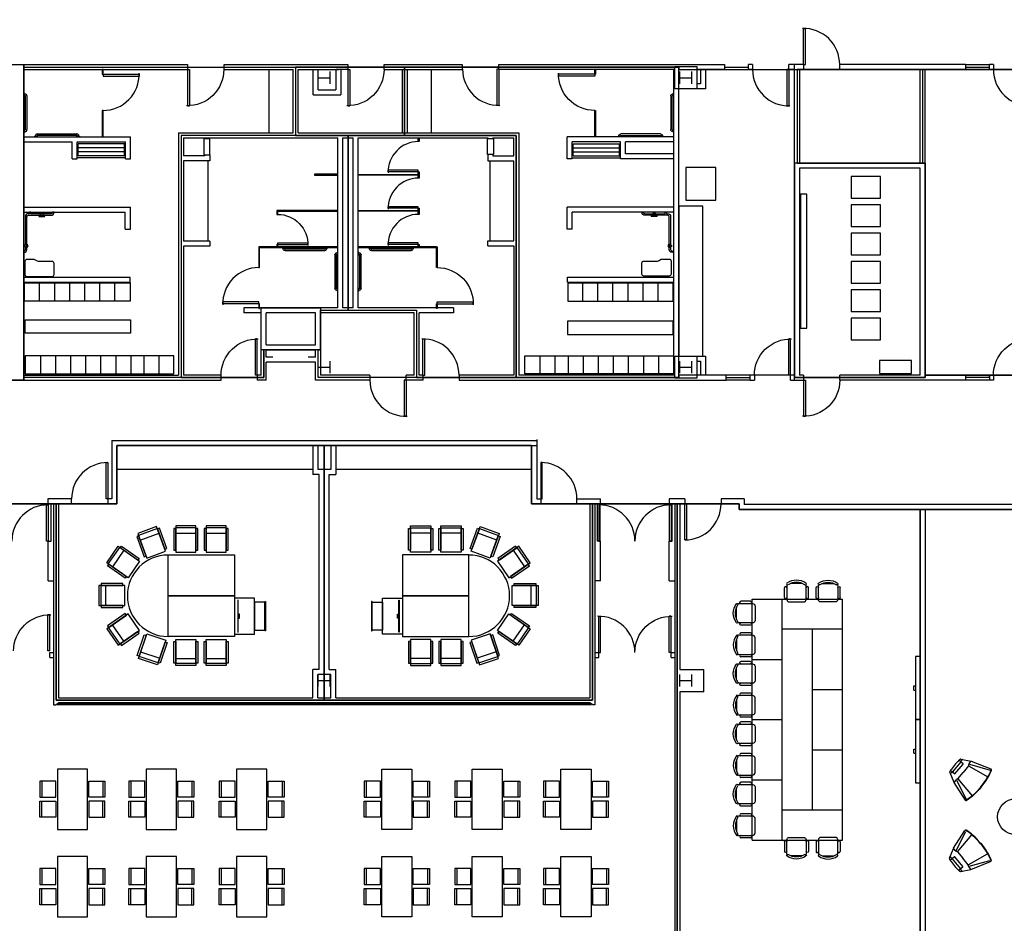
# Model space of a CAD drawing. Header units: inches. Extents: x -79 to 3853, y -268 to 2165.
# Tile 3 of 14: x 427 to 1408, y 345 to 1244. Entities that reach past the tile are written whole.
import ezdxf

# ---------------------------------------------------------------- set-up
doc = ezdxf.new("R2010")
doc.units = ezdxf.units.IN
doc.header["$MEASUREMENT"] = 0
doc.layers.get('0').update_dxf_attribs({"linetype": 'CONTINUOUS'})
for name, color, linetype in [('I-DOOR', 9, 'CONTINUOUS'), ('I-EQPM', 8, 'CONTINUOUS'), ('I-FLOR-CASE', 8, 'CONTINUOUS'), ('I-FLOR-TPTN', 8, 'CONTINUOUS'), ('I-FURN', 8, 'CONTINUOUS'), ('I-FURN-CHAR', 9, 'CONTINUOUS'), ('I-FURN-CONF', 9, 'CONTINUOUS'), ('I-GLAZ', 8, 'CONTINUOUS'), ('I-WALL', 8, 'CONTINUOUS'), ('S-COLS', 7, 'CONTINUOUS'), ('triLabelLayer', 7, 'CONTINUOUS'), ('triSpaceLayer', 7, 'CONTINUOUS')]:
    doc.layers.add(name, color=color, linetype=linetype)
doc.styles.add('FDC_SPC', font='ROMANS.SHX', dxfattribs={"height": 12})

# ---------------------------------------------------------------- blocks, each defined once
blk = doc.blocks.new('DR1H90')
for p, q in [((-0.5, 0), (-0.5, 1)), ((-0.5, 1), (-0.45, 1)), ((-0.45, 0), (-0.45, 1)), ((-0.5, 0), (-0.45, 0))]:
    blk.add_line(p, q)
blk.add_arc((-0.5, 0), 1, 0, 91.707)
blk = doc.blocks.new('TOILPANL')
blk.add_lwpolyline([(0, -0.5), (0, 0.5), (1, 0.5), (1, -0.5)], close=True)
blk = doc.blocks.new('DR1H902')
for p, q in [((-0.5, 0), (-0.5, 1)), ((-0.5, 1), (-0.45, 1)), ((-0.45, 0), (-0.45, 1)), ((-0.5, 0), (-0.45, 0))]:
    blk.add_line(p, q)
blk.add_arc((-0.5, 0), 1, 0, 91.707)
blk = doc.blocks.new('GRAB42')
for p, q in [((0, 22.5), (0.5, 22.5)), ((0.75, 22.25), (0.5, 22.5)), ((0.75, 19.75), (0.5, 19.5)), ((0.75, 22.25), (0.75, 19.75)), ((0.75, 21.75), (1, 21.75)), ((1, 20.25), (0.75, 20.25)), ((1.5, -19.75), (1.5, 19.75)), ((3, 19.75), (3, -19.75)), ((0.5, 19.5), (0, 19.5)), ((0, -19.5), (0.5, -19.5)), ((0.75, -19.75), (0.5, -19.5)), ((0.5, -22.5), (0, -22.5)), ((0.75, -22.25), (0.5, -22.5)), ((0.75, -19.75), (0.75, -22.25)), ((0.75, -20.25), (1, -20.25)), ((1, -21.75), (0.75, -21.75))]:
    blk.add_line(p, q)
for centre, radius, start, end in [((1, 19.75), 2, 0, 90), ((1, 19.75), 0.5, 0, 90), ((1, -19.75), 2, 270, 0), ((1, -19.75), 0.5, 270, 0)]:
    blk.add_arc(centre, radius, start, end)
blk = doc.blocks.new('GRAB36')
for p, q in [((0, 19.5), (0.5, 19.5)), ((0.5, 16.5), (0, 16.5)), ((0.75, 19.25), (0.5, 19.5)), ((0.75, 16.75), (0.5, 16.5)), ((0.75, 19.25), (0.75, 16.75)), ((0.75, 18.75), (1, 18.75)), ((1, 17.25), (0.75, 17.25)), ((1.5, -16.75), (1.5, 16.75)), ((3, 16.75), (3, -16.75)), ((0, -16.5), (0.5, -16.5)), ((0.5, -19.5), (0, -19.5)), ((0.75, -16.75), (0.5, -16.5)), ((0.75, -19.25), (0.5, -19.5)), ((0.75, -16.75), (0.75, -19.25)), ((0.75, -17.25), (1, -17.25)), ((1, -18.75), (0.75, -18.75))]:
    blk.add_line(p, q)
for centre, radius, start, end in [((1, 16.75), 2, 0, 90), ((1, 16.75), 0.5, 0, 90), ((1, -16.75), 2, 270, 0), ((1, -16.75), 0.5, 270, 0)]:
    blk.add_arc(centre, radius, start, end)
blk = doc.blocks.new('12PSTG05')
for p, q in [((-26, -10), (-26, 10)), ((-24, -10), (-24, 10)), ((-19, 10), (-19, -10))]:
    blk.add_line(p, q)
blk.add_lwpolyline([(-26, 10), (0, 10), (0, -10), (-26, -10)])
for points in [[(-23.5, 10), (-23.5, 12), (-2, 12), (-2, 10)], [(-23.5, -12), (-23.5, -10), (-2, -10), (-2, -12)]]:
    blk.add_lwpolyline(points, close=True)
blk = doc.blocks.new('PODIUM')
for points in [[(-3, -20), (17, -20), (17, 16), (-3, 16)], [(0.375, 14), (0.375, -18), (0.625, -18), (0.625, 14)], [(17, -16), (27.25, -16), (27.25, 12), (17, 12)], [(27.25, 12.625), (28, 12.625), (28, -16.625), (27.25, -16.625)], [(0.625, 0), (0.625, -4), (2.125, -4), (2.125, 0)]]:
    blk.add_lwpolyline(points, close=True)
blk = doc.blocks.new('ch01')
blk.add_line((-14, -8), (-14, 8))
blk.add_lwpolyline([(-16, -8), (-16, 8), (0, 8), (0, -8), (-16, -8)])
blk = doc.blocks.new('CHAIR7U')
for p, q in [((5.5, 15), (17.5, 15)), ((0, 9), (0, -9)), ((20, 12), (3, 12)), ((23, -7.4), (23, 7.4)), ((3, -12), (20, -12)), ((5.5, -15), (17.5, -15))]:
    blk.add_line(p, q)
for centre, radius, start, end in [((5.5, 13.5), 1.5, 90, 270), ((17.5, 13.5), 1.5, 270, 90), ((3, 9), 3, 90, 180), ((20, 9), 3, 63.7164, 90), ((22.3, 11.2), 1.08, 36.1745, 216.1745), ((4.8, 0), 19.6, 327.5758, 32.4242), ((7, 0), 20, 323.8255, 36.1745), ((3, -9), 3, 180, 270), ((5.5, -13.5), 1.5, 90, 270), ((17.5, -13.5), 1.5, 270, 90), ((20, -9), 3, 270, 296.2836), ((22.3, -11.2), 1.08, 143.8255, 323.8255)]:
    blk.add_arc(centre, radius, start, end)
blk = doc.blocks.new('2D_ME100-test')
for points in [[(788.76, 569.21), (788.76, 563.72)], [(801.63, 563.72), (801.63, 569.27)], [(803.87, 568.53), (808.87, 559.29)], [(781.54, 559.03), (775.25, 539.11)], [(784.57, 559.12), (781.57, 559.1)], [(786.51, 568.45), (781.6, 559.16)], [(801.63, 566.68), (788.76, 566.68)], [(788.88, 563.6), (801.51, 563.6)], [(804.28, 558.81), (803.61, 558.17)], [(805.91, 559.22), (808.9, 559.22)], [(808.93, 559.16), (815.43, 539.3)], [(785.02, 558.34), (776.59, 538.97)], [(786.88, 558.09), (783.11, 536.37)], [(786.2, 558.72), (786.88, 558.09)], [(786.88, 558.09), (795.29, 558.17)], [(803.61, 558.17), (795.2, 558.17)], [(803.61, 558.17), (807.59, 536.49)], [(805.46, 558.44), (814.08, 539.14)]]:
    blk.add_lwpolyline(points)
for points in [[(787.34, 569), (786.99, 568.97), (786.67, 568.76), (786.51, 568.45)], [(788.76, 569.1), (788.29, 569.07), (787.81, 569.04), (787.34, 569)], [(795.18, 569.47), (793.03, 569.44), (790.89, 569.36), (788.76, 569.21)], [(801.63, 569.27), (799.49, 569.4), (797.34, 569.47), (795.2, 569.47)], [(803.03, 569.07), (802.57, 569.11), (802.1, 569.14), (801.63, 569.16)], [(803.87, 568.53), (803.71, 568.84), (803.39, 569.05), (803.03, 569.07)], [(781.6, 559.16), (781.58, 559.12), (781.56, 559.07), (781.54, 559.03)], [(786.2, 558.72), (785.7, 558.99), (785.14, 559.13), (784.57, 559.12)], [(786.36, 567.11), (786, 567.09), (785.68, 566.89), (785.51, 566.58)], [(788.76, 567.26), (787.95, 567.22), (787.14, 567.17), (786.34, 567.11)], [(788.76, 563.72), (788.76, 563.66), (788.81, 563.6), (788.88, 563.6)], [(801.51, 563.6), (801.58, 563.6), (801.63, 563.66), (801.63, 563.72)], [(804.04, 567.03), (803.24, 567.1), (802.44, 567.16), (801.63, 567.2)], [(804.86, 566.5), (804.69, 566.81), (804.37, 567.01), (804.01, 567.04)], [(805.91, 559.22), (805.34, 559.22), (804.78, 559.08), (804.28, 558.81)], [(808.93, 559.16), (808.91, 559.2), (808.89, 559.25), (808.87, 559.29)], [(814.85, 538.02), (815.36, 538.22), (815.61, 538.79), (815.43, 539.3)], [(775.25, 539.11), (775.06, 538.59), (775.32, 538.03), (775.84, 537.83)], [(795.51, 535.52), (787.71, 535.43), (780.37, 536.45), (775.83, 538.24)], [(795.52, 535.11), (787.72, 535.03), (780.37, 536.04), (775.84, 537.83)], [(795.2, 535.52), (803, 535.51), (810.33, 536.59), (814.85, 538.42)], [(795.2, 535.11), (803, 535.1), (810.33, 536.18), (814.85, 538.02)]]:
    blk.add_open_spline(points, degree=3)

msp = doc.modelspace()

# ---------------------------------------------------------------- linework, layer by layer
at = {"layer": 'I-DOOR'}
for p, q in [((1368.87, 1199.62), (1392.87, 1199.62)), ((1368.87, 1194.62), (1392.87, 1194.62))]:
    msp.add_line(p, q, dxfattribs=at)
for points in [[(513.63, 767.62), (513.63, 803.62), (515.13, 803.62), (515.13, 767.62)], [(947.63, 767.62), (947.63, 803.62), (946.13, 803.62), (946.13, 767.62)], [(454.17, 725.56), (454.17, 761.56), (455.67, 761.56), (455.67, 725.56)], [(1005.38, 725.56), (1005.38, 761.56), (1003.88, 761.56), (1003.88, 725.56)], [(1074.38, 725.56), (1074.38, 761.56), (1075.88, 761.56), (1075.88, 725.56)], [(1091.13, 762.62), (1091.13, 726.62), (1089.63, 726.62), (1089.63, 762.62)]]:
    msp.add_lwpolyline(points, close=True, dxfattribs=at)
for centre, start, end in [((515.13, 767.62), 90, 180), ((946.13, 767.62), 0, 90), ((455.67, 725.56), 90, 180), ((1003.88, 725.56), 0, 90), ((1075.88, 725.56), 90, 180), ((1089.63, 762.62), 270, 0)]:
    msp.add_arc(centre, 36, start, end, dxfattribs=at)
at = {"layer": 'I-EQPM'}
for p, q in [((485.61, 1108.71), (485.61, 1120.71)), ((531.61, 1120.71), (485.61, 1120.71)), ((531.61, 1108.71), (531.61, 1120.71)), ((978.35, 1108.71), (978.35, 1120.71)), ((978.35, 1120.71), (1024.66, 1120.71)), ((1024.66, 1108.71), (1024.66, 1120.71)), ((531.61, 1116.71), (485.61, 1116.71)), ((531.61, 1112.71), (485.61, 1112.71)), ((531.61, 1108.71), (485.61, 1108.71)), ((978.35, 1116.71), (1024.66, 1116.71)), ((978.35, 1112.71), (1024.66, 1112.71)), ((978.35, 1108.71), (1024.66, 1108.71)), ((532.61, 1106.71), (484.61, 1106.71)), ((977.35, 1106.71), (1025.66, 1106.71)), ((431.58, 1040.71), (431.58, 1052.71)), ((434.33, 1020.81), (431.63, 1019.25)), ((1074.25, 1020.81), (1076.95, 1019.25)), ((431.61, 1019.25), (434.31, 1017.7)), ((1076.95, 1019.25), (1074.25, 1017.7)), ((973.09, 964.26), (1078.09, 964.26)), ((930.35, 909.76), (1078.35, 909.76)), ((1078.35, 909.76), (1078.35, 891.76))]:
    msp.add_line(p, q, dxfattribs=at)
for points in [[(610.8, 1125.77), (610.8, 1109.77), (616.8, 1109.77), (616.8, 1125.77)], [(892.99, 1110.07), (892.99, 1126.07), (898.99, 1126.07), (898.99, 1110.07)], [(1090.62, 1064.63), (1120.62, 1064.63), (1120.62, 1097.13), (1090.62, 1097.13)], [(1255.06, 1088.22), (1255.06, 1066.64), (1284.34, 1066.64), (1284.34, 1088.22)], [(1204.85, 1070.61), (1204.85, 937.49), (1211.08, 937.49), (1211.08, 1070.61)], [(1255.06, 1060.05), (1255.06, 1038.47), (1284.34, 1038.47), (1284.34, 1060.05)], [(452.61, 1048.43), (449.61, 1052.71), (446.61, 1048.43)], [(1055.95, 1048.43), (1058.95, 1052.71), (1061.95, 1048.43)], [(1255.06, 1031.88), (1255.06, 1010.29), (1284.34, 1010.29), (1284.34, 1031.88)], [(1255.06, 1003.71), (1255.06, 982.12), (1284.34, 982.12), (1284.34, 1003.71)], [(1255.06, 975.54), (1255.06, 953.95), (1284.34, 953.95), (1284.34, 975.54)], [(537.87, 932.27), (432.87, 932.27), (432.87, 945.66), (537.87, 945.66)], [(972.92, 930.93), (1077.92, 930.93), (1077.92, 944.31), (972.92, 944.31)], [(1255.06, 947.37), (1255.06, 925.78), (1284.34, 925.78), (1284.34, 947.37)], [(1315.14, 892.4), (1315.14, 905.04), (1283.5, 905.04), (1283.5, 892.4)]]:
    msp.add_lwpolyline(points, close=True, dxfattribs=at)
for points in [[(438.58, 1051.21), (438.58, 1051.21), (438.58, 1052.71), (437.09, 1052.71), (437.09, 1051.21), (436.09, 1051.21, 0.414214), (433.11, 1048.23), (433.11, 1020.12)], [(434.59, 1020.77), (434.6, 1048.23, -0.414214), (436.09, 1049.72), (436.09, 1049.72)], [(436.09, 1049.72), (458.62, 1049.73, 0.414214), (461.61, 1052.71), (460.11, 1052.71, -0.415723), (458.62, 1051.21), (438.58, 1051.21)], [(1072.46, 1049.72), (1049.93, 1049.73, -0.414214), (1046.95, 1052.71), (1048.44, 1052.71, 0.415723), (1049.93, 1051.21), (1069.98, 1051.21)], [(1069.98, 1051.21), (1069.98, 1051.21), (1069.98, 1052.71), (1071.47, 1052.71), (1071.47, 1051.21), (1072.46, 1051.21, -0.414214), (1075.45, 1048.23), (1075.45, 1020.12)], [(1073.96, 1020.77), (1073.96, 1048.23, 0.414214), (1072.46, 1049.72), (1072.46, 1049.72)], [(433.11, 1018.39), (433.11, 1015.7, -0.415723), (431.61, 1014.2), (431.61, 1012.71, 0.414214), (434.59, 1015.7), (434.59, 1017.74)], [(1075.45, 1018.39), (1075.45, 1015.7, 0.415723), (1076.95, 1014.2), (1076.95, 1012.71, -0.414214), (1073.96, 1015.7), (1073.96, 1017.74)]]:
    msp.add_lwpolyline(points, format="xyb", dxfattribs=at)
for points in [[(446.26, 1003.71, -0.101421), (444.45, 1004.3), (443.33, 1005.13, 0.093965), (441.78, 1005.71), (434.61, 1005.71, 0.414214), (432.61, 1003.71), (432.61, 990.71, 0.414214), (434.61, 988.71), (459.61, 988.71, 0.414214), (461.61, 990.71), (461.61, 1001.71, 0.414214), (459.61, 1003.71)], [(1062.29, 1004.15, 0.101421), (1064.11, 1004.73), (1065.22, 1005.56, -0.093965), (1066.78, 1006.15), (1073.95, 1006.15, -0.414214), (1075.95, 1004.15), (1075.95, 991.15, -0.414214), (1073.95, 989.15), (1048.95, 989.15, -0.414214), (1046.95, 991.15), (1046.95, 1002.15, -0.414214), (1048.95, 1004.15)]]:
    msp.add_lwpolyline(points, format="xyb", close=True, dxfattribs=at)
for points in [[(537.29, 964.38), (432.29, 964.38), (432.29, 982.38), (537.29, 982.38)], [(447.29, 964.38), (447.29, 982.38)], [(462.29, 964.38), (462.29, 982.38)], [(477.29, 964.38), (477.29, 982.38)], [(492.29, 964.38), (492.29, 982.38)], [(507.29, 964.38), (507.29, 982.38)], [(522.29, 964.38), (522.29, 982.38)], [(537.29, 982.38), (537.29, 964.38)], [(1078.09, 982.26), (973.09, 982.26), (973.09, 964.26)], [(988.09, 964.26), (988.09, 982.26)], [(1003.09, 964.26), (1003.09, 982.26)], [(1018.09, 964.26), (1018.09, 982.26)], [(1033.09, 964.26), (1033.09, 982.26)], [(1048.09, 964.26), (1048.09, 982.26)], [(1063.09, 964.26), (1063.09, 982.26)], [(1078.09, 964.26), (1078.09, 982.26)], [(538, 909.76), (433, 909.76), (433, 891.76), (538, 891.76)], [(448, 909.76), (448, 891.76)], [(463, 909.76), (463, 891.76)], [(478, 909.76), (478, 891.76)], [(493, 909.76), (493, 891.76)], [(508, 909.76), (508, 891.76)], [(523, 909.76), (523, 891.76)], [(581, 909.76), (538, 909.76)], [(538, 909.76), (538, 891.76)], [(551, 909.76), (551, 891.76)], [(566, 909.76), (566, 891.76)], [(581, 891.76), (581, 909.76)], [(973.35, 891.76), (930.35, 891.76), (930.35, 909.76)], [(945.35, 909.76), (945.35, 891.76)], [(960.35, 909.76), (960.35, 891.76)], [(973.35, 909.76), (973.35, 891.76)], [(988.35, 909.76), (988.35, 891.76)], [(1003.35, 909.76), (1003.35, 891.76)], [(1018.35, 909.76), (1018.35, 891.76)], [(1033.35, 909.76), (1033.35, 891.76)], [(1048.35, 909.76), (1048.35, 891.76)], [(1063.35, 909.76), (1063.35, 891.76)], [(538, 891.76), (581, 891.76)], [(1078.35, 891.76), (973.35, 891.76)]]:
    msp.add_lwpolyline(points, dxfattribs=at)
for centre, radius, start, end in [((436.28, 1019.25), 2.5, 141.47022, 218.52978), ((434.22, 1019.25), 1.56, 274.05272, 85.94728), ((1074.36, 1019.25), 1.56, 94.05272, 265.94728), ((1072.29, 1019.25), 2.5, 321.47022, 38.52978)]:
    msp.add_arc(centre, radius, start, end, dxfattribs=at)
at = {"layer": 'I-FLOR-CASE'}
for p, q in [((675.58, 1194.71), (675.58, 1131.71)), ((837.14, 1194.68), (837.14, 1131.68)), ((614.63, 1103.71), (614.63, 1023.97)), ((895.34, 1103.95), (895.34, 1024.18)), ((719.13, 796.62), (524.12, 796.62)), ((937.12, 796.62), (742.12, 796.62))]:
    msp.add_line(p, q, dxfattribs=at)
at = {"layer": 'I-FLOR-CASE', "flags": 128}
msp.add_lwpolyline([(1083.64, 909.62), (1107.64, 909.62), (1107.64, 1058.63), (1083.64, 1058.63)], close=True, dxfattribs=at)
at = {"layer": 'I-FURN', "flags": 128}
for points in [[(494.94, 498.58), (464.94, 498.58), (464.94, 438.58), (494.94, 438.58), (494.94, 498.58)], [(583.38, 498.58), (553.38, 498.58), (553.38, 438.58), (583.38, 438.58), (583.38, 498.58)], [(673.38, 498.58), (643.38, 498.58), (643.38, 438.58), (673.38, 438.58), (673.38, 498.58)], [(787.88, 498.58), (817.88, 498.58), (817.88, 438.58), (787.88, 438.58), (787.88, 498.58)], [(877.88, 498.58), (907.88, 498.58), (907.88, 438.58), (877.88, 438.58), (877.88, 498.58)], [(966.31, 498.58), (996.31, 498.58), (996.31, 438.58), (966.31, 438.58), (966.31, 498.58)], [(494.94, 411.64), (464.94, 411.64), (464.94, 351.64), (494.94, 351.64), (494.94, 411.64)], [(583.38, 411.64), (553.38, 411.64), (553.38, 351.64), (583.38, 351.64), (583.38, 411.64)], [(673.38, 411.64), (643.38, 411.64), (643.38, 351.64), (673.38, 351.64), (673.38, 411.64)], [(787.88, 411.64), (817.88, 411.64), (817.88, 351.64), (787.88, 351.64), (787.88, 411.64)], [(877.88, 411.64), (907.88, 411.64), (907.88, 351.64), (877.88, 351.64), (877.88, 411.64)], [(966.31, 411.64), (996.31, 411.64), (996.31, 351.64), (966.31, 351.64), (966.31, 411.64)]]:
    msp.add_lwpolyline(points, dxfattribs=at)
at = {"layer": 'I-FURN'}
msp.add_circle((1418.86, 451.18), 17.88, dxfattribs=at)
at = {"layer": 'I-FURN-CONF'}
for p, q in [((1156.63, 667.79), (1246.63, 667.79)), ((1156.63, 427.79), (1156.63, 667.79)), ((1186.62, 427.79), (1186.62, 667.79)), ((1246.63, 427.79), (1246.63, 667.79)), ((1246.63, 637.79), (1186.62, 637.79)), ((1216.63, 457.79), (1216.63, 637.79)), ((1156.63, 607.79), (1186.62, 607.79)), ((1317.58, 577.1), (1317.58, 581.33)), ((1317.58, 581.33), (1319.11, 581.33)), ((1216.63, 577.79), (1246.63, 577.79)), ((1317.58, 577.1), (1319.11, 577.1)), ((1156.63, 547.79), (1186.62, 547.79)), ((1216.63, 517.79), (1246.63, 517.79)), ((1317.58, 514.27), (1317.58, 518.5)), ((1317.58, 518.5), (1319.11, 518.5)), ((1317.58, 514.27), (1319.11, 514.27)), ((1156.63, 487.79), (1186.62, 487.79)), ((1246.63, 457.79), (1186.62, 457.79)), ((1156.63, 427.79), (1246.63, 427.79))]:
    msp.add_line(p, q, dxfattribs=at)
for points in [[(641.21, 671.06), (575.21, 671.06), (575.21, 711.63), (641.21, 711.63)], [(808.54, 671.06), (874.54, 671.06), (874.54, 711.63), (808.54, 711.63)], [(641.21, 630.5), (575.21, 630.5), (575.21, 671.06), (641.21, 671.06)], [(808.54, 630.5), (874.54, 630.5), (874.54, 671.06), (808.54, 671.06)], [(1319.11, 610.62), (1319.11, 547.79), (1323.87, 547.79), (1323.87, 610.62)], [(1319.11, 547.79), (1319.11, 484.96), (1323.87, 484.96), (1323.87, 547.79)]]:
    msp.add_lwpolyline(points, close=True, dxfattribs=at)
for centre, start, end in [((575.21, 671.06), 90, 270), ((874.54, 671.06), 270, 90)]:
    msp.add_arc(centre, 40.56, start, end, dxfattribs=at)
at = {"layer": 'I-GLAZ'}
for p, q in [((1129.01, 1197.12), (1153.01, 1197.12)), ((1368.87, 1197.12), (1392.87, 1197.12)), ((1154.8, 887.87), (1130.8, 887.87)), ((1154.81, 890.59), (1130.81, 890.59)), ((1154.81, 885.65), (1130.81, 885.65)), ((1392.86, 885.62), (1368.85, 885.62)), ((1392.86, 888.11), (1368.86, 888.11)), ((1368.87, 890.59), (1392.87, 890.59))]:
    msp.add_line(p, q, dxfattribs=at)
at = {"layer": 'I-WALL'}
for p, q in [((304.54, 1199.71), (594.63, 1199.71)), ((431.63, 1127.71), (431.63, 1199.71)), ((594.63, 1199.71), (594.63, 1194.71)), ((630.94, 1194.71), (630.94, 1199.71)), ((630.94, 1199.71), (754.14, 1199.71)), ((754.14, 1199.71), (754.14, 1194.68)), ((790.14, 1194.68), (790.14, 1199.71)), ((790.14, 1199.71), (867.8, 1199.71)), ((868.31, 1194.71), (868.31, 1199.62)), ((904.31, 1199.62), (1129.01, 1199.62)), ((904.31, 1194.71), (904.31, 1199.62)), ((1129.01, 1199.62), (1129.01, 1194.62)), ((1157.01, 1199.62), (1153.01, 1199.62)), ((1153.01, 1194.62), (1153.01, 1199.62)), ((1157.01, 1199.62), (1157.01, 1194.62)), ((1207.81, 1199.62), (1193.01, 1199.62)), ((1193.01, 1194.62), (1193.01, 1199.62)), ((1198.81, 885.65), (1198.81, 1199.62)), ((1207.81, 1199.62), (1207.81, 1194.62)), ((1243.81, 1194.62), (1243.81, 1199.62)), ((1368.87, 1199.62), (1243.81, 1199.62)), ((1368.87, 1199.62), (1368.87, 1194.62)), ((1392.87, 1194.62), (1392.87, 1199.62)), ((1396.87, 1199.62), (1392.87, 1199.62)), ((1396.87, 1199.62), (1396.87, 1194.62)), ((431.63, 1194.71), (594.63, 1194.71)), ((630.94, 1194.71), (699.58, 1194.71)), ((699.58, 1131.71), (699.58, 1194.71)), ((704.58, 1131.71), (704.58, 1194.71)), ((704.58, 1194.71), (745.14, 1194.71)), ((719.58, 1169.68), (719.58, 1194.71)), ((724.58, 1174.68), (724.58, 1194.71)), ((742.14, 1194.71), (742.14, 1174.68)), ((754.14, 1194.68), (742.14, 1194.68)), ((747.14, 1194.68), (747.14, 1169.68)), ((790.14, 1194.71), (867.8, 1194.71)), ((808.14, 1194.68), (808.14, 1131.68)), ((813.14, 1194.68), (813.14, 1131.68)), ((1078.64, 1194.71), (904.31, 1194.71)), ((1078.64, 890.62), (1078.64, 1194.71)), ((1129.01, 1194.62), (1101.62, 1194.62)), ((1105.16, 1194.62), (1105.16, 1180.62)), ((1110.16, 1194.62), (1110.16, 1175.62)), ((1157.01, 1194.62), (1153.01, 1194.62)), ((1198.81, 1194.62), (1193.01, 1194.62)), ((1207.81, 1194.62), (1203.81, 1194.62)), ((1203.81, 1194.62), (1203.81, 1101.62)), ((1323.87, 1194.62), (1243.81, 1194.62)), ((1323.87, 1101.62), (1323.87, 1194.62)), ((1368.87, 1194.62), (1328.87, 1194.62)), ((1328.87, 890.59), (1328.87, 1194.62)), ((1396.87, 1194.62), (1392.87, 1194.62)), ((1105.16, 1180.62), (1101.62, 1180.62)), ((719.58, 1169.68), (747.14, 1169.68)), ((724.58, 1174.68), (742.14, 1174.68)), ((1083.64, 909.62), (1083.64, 1175.62)), ((1110.16, 1175.62), (1101.62, 1175.62)), ((431.63, 1127.71), (537.61, 1127.71)), ((537.61, 1105.71), (537.61, 1127.71)), ((585.63, 1131.71), (699.58, 1131.71)), ((585.63, 1131.71), (585.63, 890.62)), ((704.58, 1131.71), (924.34, 1131.71)), ((924.34, 1131.71), (924.34, 890.62)), ((972.35, 1105.71), (972.35, 1127.71)), ((1078.64, 1127.71), (972.35, 1127.71)), ((431.63, 1122.71), (479.61, 1122.71)), ((431.63, 885.62), (431.63, 1122.71)), ((479.61, 1105.71), (479.61, 1122.71)), ((484.61, 1122.71), (532.61, 1122.71)), ((484.61, 1105.71), (484.61, 1122.71)), ((532.61, 1105.71), (532.61, 1122.71)), ((590.63, 1126.71), (590.63, 1108.71)), ((590.63, 1126.71), (744.27, 1126.71)), ((744.27, 957.62), (744.27, 1126.71)), ((749.27, 1126.71), (759.27, 1126.71)), ((749.27, 957.62), (749.27, 1126.71)), ((759.27, 957.62), (759.27, 1126.71)), ((764.27, 1126.71), (893.34, 1126.71)), ((764.27, 957.62), (764.27, 1126.71)), ((893.34, 1126.74), (893.34, 1126.07)), ((898.34, 1126.74), (898.34, 1126.07)), ((898.34, 1126.71), (919.34, 1126.71)), ((919.34, 1108.95), (919.34, 1126.71)), ((977.35, 1105.71), (977.35, 1122.71)), ((1025.66, 1122.71), (977.35, 1122.71)), ((1025.66, 1105.71), (1025.66, 1122.71)), ((1030.66, 1110.71), (1030.66, 1122.71)), ((1078.64, 1122.71), (1030.66, 1122.71)), ((611.63, 1108.71), (590.63, 1108.71)), ((611.63, 1109.77), (611.63, 1108.71)), ((616.63, 1109.77), (616.63, 1103.71)), ((893.34, 1110.07), (893.34, 1103.95)), ((898.34, 1110.07), (898.34, 1108.95)), ((898.34, 1108.95), (919.34, 1108.95)), ((1078.64, 1110.71), (1030.66, 1110.71)), ((479.61, 1105.71), (484.61, 1105.71)), ((532.61, 1105.71), (537.61, 1105.71)), ((616.63, 1103.71), (590.63, 1103.71)), ((590.63, 1103.71), (590.63, 1023.97)), ((893.34, 1103.95), (919.34, 1103.95)), ((919.34, 1024.18), (919.34, 1103.95)), ((977.35, 1105.71), (972.35, 1105.71)), ((1078.64, 1105.71), (1025.66, 1105.71)), ((1323.87, 1101.62), (1203.81, 1101.62)), ((1323.87, 1096.62), (1203.81, 1096.62)), ((1203.81, 1096.62), (1203.81, 890.59)), ((1323.87, 890.59), (1323.87, 1096.62)), ((431.58, 1052.71), (532.59, 1052.71)), ((431.63, 1057.71), (537.59, 1057.71)), ((532.59, 1035.71), (532.59, 1052.71)), ((537.59, 1035.71), (537.59, 1057.71)), ((972.37, 1035.71), (972.37, 1057.71)), ((1078.64, 1057.71), (972.37, 1057.71)), ((1078.69, 1052.71), (977.37, 1052.71)), ((977.37, 1035.71), (977.37, 1052.71)), ((431.58, 987.71), (431.58, 1035.71)), ((532.59, 1035.71), (537.59, 1035.71)), ((977.37, 1035.71), (972.37, 1035.71)), ((1078.69, 988.15), (1078.69, 1035.71)), ((616.63, 1023.97), (590.63, 1023.97)), ((616.63, 1023.97), (616.63, 1018.97)), ((893.34, 1019.18), (893.34, 1024.18)), ((893.34, 1024.18), (919.34, 1024.18)), ((616.63, 1018.97), (590.63, 1018.97)), ((590.63, 1018.97), (590.63, 890.62)), ((893.34, 1019.18), (919.34, 1019.18)), ((919.34, 1019.18), (919.34, 890.65)), ((537.57, 987.71), (431.58, 987.71)), ((537.57, 982.71), (431.63, 982.71)), ((537.57, 982.71), (537.57, 987.71)), ((972.69, 983.15), (972.69, 988.15)), ((972.69, 988.15), (1078.69, 988.15)), ((972.69, 983.15), (1078.64, 983.15)), ((650.63, 957.62), (650.63, 952.62)), ((744.27, 957.62), (650.63, 957.62)), ((667.9, 952.62), (650.63, 952.62)), ((667.9, 890.62), (667.9, 952.62)), ((721.89, 952.62), (672.9, 952.62)), ((672.9, 920.65), (672.9, 952.62)), ((721.89, 920.65), (721.89, 952.62)), ((820.04, 952.62), (726.89, 952.62)), ((726.89, 952.62), (726.89, 890.65)), ((759.27, 957.62), (749.27, 957.62)), ((859.34, 957.62), (764.27, 957.62)), ((820.04, 890.65), (820.04, 952.62)), ((859.34, 952.62), (825.04, 952.62)), ((825.04, 890.65), (825.04, 952.62)), ((859.34, 957.62), (859.34, 952.62)), ((672.9, 920.65), (721.89, 920.65)), ((672.9, 915.65), (721.89, 915.65)), ((672.9, 908.65), (672.9, 915.65)), ((721.89, 908.65), (721.89, 915.65)), ((679.55, 908.65), (672.9, 908.65)), ((672.9, 885.62), (672.9, 903.65)), ((721.89, 903.65), (672.9, 903.65)), ((721.89, 908.65), (714.54, 908.65)), ((721.89, 885.65), (721.89, 903.65)), ((1101.62, 909.62), (1110.16, 909.62)), ((1101.62, 904.63), (1105.16, 904.63)), ((1105.16, 904.63), (1105.16, 890.59)), ((1110.16, 909.62), (1110.16, 890.59)), ((104.31, 885.62), (627.9, 885.62)), ((431.63, 890.62), (585.63, 890.62)), ((627.9, 890.62), (590.63, 890.62)), ((627.9, 885.62), (627.9, 890.62)), ((667.9, 890.62), (663.9, 890.62)), ((663.9, 890.62), (663.9, 885.62)), ((672.9, 885.62), (663.9, 885.62)), ((776.04, 885.65), (721.89, 885.65)), ((776.04, 890.65), (726.89, 890.65)), ((776.04, 890.65), (776.04, 885.65)), ((812.04, 885.65), (812.04, 890.65)), ((820.04, 890.65), (812.04, 890.65)), ((829.04, 885.65), (812.04, 885.65)), ((829.04, 890.65), (825.04, 890.65)), ((829.04, 885.65), (829.04, 890.65)), ((864.84, 890.65), (864.84, 885.62)), ((919.34, 890.65), (864.84, 890.65)), ((864.84, 885.65), (1130.81, 885.65)), ((1078.64, 890.62), (924.34, 890.62)), ((1130.81, 890.59), (1101.62, 890.59)), ((1130.81, 885.65), (1130.81, 890.59)), ((1154.81, 885.65), (1154.81, 890.59)), ((1158.81, 890.59), (1154.81, 890.59)), ((1154.81, 885.65), (1158.81, 885.65)), ((1158.81, 890.59), (1158.81, 885.65)), ((1198.86, 890.59), (1194.81, 890.59)), ((1194.81, 885.65), (1194.81, 890.59)), ((1194.81, 885.65), (1207.86, 885.65)), ((1207.86, 890.59), (1203.81, 890.59)), ((1207.86, 890.59), (1207.86, 885.65)), ((1323.87, 890.59), (1243.86, 890.59)), ((1243.86, 885.62), (1243.86, 890.59)), ((1368.85, 885.62), (1243.86, 885.62)), ((1368.87, 890.59), (1328.87, 890.59)), ((1368.87, 890.59), (1368.86, 885.62)), ((1392.86, 888.11), (1392.86, 890.59)), ((1392.86, 890.59), (1392.86, 885.62)), ((1396.86, 885.62), (1392.86, 885.62)), ((1396.87, 890.59), (1392.87, 890.59)), ((1396.87, 890.59), (1396.86, 885.62)), ((519.13, 825.62), (942.01, 825.62)), ((519.13, 825.62), (519.13, 767.62)), ((942.13, 826.62), (942.13, 767.62)), ((524.12, 820.62), (942.01, 820.62)), ((524.12, 820.62), (524.12, 762.62)), ((719.13, 820.62), (719.13, 791.62)), ((724.13, 820.62), (724.13, 796.62)), ((737.12, 820.62), (737.12, 796.62)), ((742.12, 820.62), (742.12, 791.62)), ((937.12, 820.62), (937.12, 762.62)), ((737.12, 796.62), (724.13, 796.62)), ((725.63, 791.62), (719.13, 791.62)), ((725.63, 597.62), (725.63, 791.62)), ((730.62, 592.62), (730.62, 791.32)), ((735.63, 597.62), (735.63, 791.62)), ((735.63, 791.62), (742.12, 791.62)), ((479.13, 767.62), (455.57, 767.62)), ((455.57, 767.62), (455.57, 762.62)), ((479.13, 762.62), (479.13, 767.62)), ((519.13, 767.62), (515.13, 767.62)), ((515.13, 767.62), (515.13, 762.62)), ((942.13, 767.62), (946.13, 767.62)), ((946.13, 767.62), (946.13, 762.62)), ((982.13, 767.62), (1005.68, 767.62)), ((982.13, 762.62), (982.13, 767.62)), ((1005.68, 762.62), (1005.68, 767.62)), ((1089.63, 767.62), (1074.08, 767.62)), ((1074.08, 767.62), (1074.08, 762.62)), ((1089.63, 767.62), (1089.63, 762.62)), ((1148.63, 767.62), (1125.63, 767.62)), ((1125.63, 767.62), (1125.63, 762.62)), ((1148.63, 767.62), (1148.63, 761.95)), ((455.57, 762.62), (461.13, 762.62)), ((458.73, 725.56), (458.73, 762.62)), ((461.13, 762.62), (461.13, 562.62)), ((479.13, 762.62), (466.13, 762.62)), ((466.13, 762.62), (466.13, 569.62)), ((524.12, 762.62), (515.13, 762.62)), ((937.12, 762.62), (946.13, 762.62)), ((982.13, 762.62), (995.13, 762.62)), ((995.13, 762.62), (995.13, 569.62)), ((1000.13, 762.62), (1000.13, 562.62)), ((1005.68, 762.62), (1000.13, 762.62)), ((1002.63, 725.56), (1002.63, 762.62)), ((1074.08, 762.62), (1079.62, 762.62)), ((1077.13, 725.56), (1077.13, 762.62)), ((1079.62, 762.62), (1079.62, 270.62)), ((1084.62, 762.62), (1084.62, 597.62)), ((1089.63, 762.62), (1084.62, 762.62)), ((1125.63, 762.62), (1143.62, 762.62)), ((1143.62, 762.62), (1143.62, 756.95)), ((1323.87, 756.95), (1143.62, 756.95)), ((1465.63, 761.95), (1148.63, 761.95)), ((1323.87, 756.95), (1323.87, 279.63)), ((1328.87, 756.95), (1328.87, 13.63)), ((1437.75, 756.95), (1328.87, 756.95)), ((455.68, 685.78), (455.68, 725.56)), ((455.68, 725.56), (458.73, 725.56)), ((1005.68, 725.56), (1002.63, 725.56)), ((1005.68, 685.78), (1005.68, 725.56)), ((1074.08, 685.78), (1074.08, 725.56)), ((1074.08, 725.56), (1077.13, 725.56)), ((455.68, 685.78), (461.23, 685.78)), ((1005.68, 685.78), (1000.13, 685.78)), ((1074.08, 685.78), (1079.62, 685.78)), ((457.37, 609.62), (457.37, 614.62)), ((457.37, 614.62), (461.13, 614.62)), ((457.37, 609.62), (461.13, 609.62)), ((1000.13, 614.62), (1003.88, 614.62)), ((1000.13, 609.62), (1003.88, 609.62)), ((1003.88, 609.62), (1003.88, 614.62)), ((1075.88, 609.62), (1075.88, 614.62)), ((1075.88, 614.62), (1079.62, 614.62)), ((1075.88, 609.62), (1079.62, 609.62)), ((725.63, 597.62), (719.13, 597.62)), ((719.13, 569.62), (719.13, 597.62)), ((737.12, 592.62), (724.13, 592.62)), ((724.13, 569.62), (724.13, 592.62)), ((735.63, 597.62), (742.12, 597.62)), ((737.12, 569.62), (737.12, 592.62)), ((742.12, 569.62), (742.12, 597.62)), ((466.13, 569.62), (719.13, 569.62)), ((724.13, 569.62), (737.12, 569.62)), ((742.12, 569.62), (995.13, 569.62)), ((1084.62, 575.62), (1084.62, 314.62)), ((461.13, 562.62), (463.13, 562.62)), ((463.13, 562.62), (466.13, 564.62)), ((464.63, 562.62), (466.13, 563.62)), ((996.63, 562.62), (464.63, 562.62)), ((995.13, 564.62), (466.13, 564.62)), ((995.13, 563.62), (466.13, 563.62)), ((998.13, 562.62), (995.13, 564.62)), ((996.63, 562.62), (995.13, 563.62)), ((1000.13, 562.62), (998.13, 562.62))]:
    msp.add_line(p, q, dxfattribs=at)
at = {"layer": 'S-COLS'}
for p, q in [((1084.62, 597.62), (1108.63, 597.62)), ((1108.63, 575.62), (1108.63, 597.62)), ((1108.63, 575.62), (1084.62, 575.62))]:
    msp.add_line(p, q, dxfattribs=at)
for points in [[(1079.62, 1197.62), (1101.62, 1197.62), (1101.62, 1175.62), (1079.62, 1175.62)], [(1079.62, 909.62), (1101.62, 909.62), (1101.62, 887.63), (1079.62, 887.63)]]:
    msp.add_lwpolyline(points, close=True, dxfattribs=at)
at = {"layer": 'S-COLS', "flags": 128}
for points in [[(724.62, 1180.62), (724.62, 1192.62)], [(724.62, 1186.62), (736.62, 1186.62)], [(736.62, 1180.62), (736.62, 1192.62)], [(1084.62, 1180.62), (1084.62, 1192.62)], [(1084.62, 1186.62), (1096.62, 1186.62)], [(1096.62, 1180.62), (1096.62, 1192.62)], [(724.62, 892.63), (724.62, 904.63)], [(736.62, 892.63), (736.62, 904.63)], [(1084.62, 892.63), (1084.62, 904.63)], [(1096.62, 892.63), (1096.62, 904.63)], [(724.62, 898.63), (736.62, 898.63)], [(1084.62, 898.63), (1096.62, 898.63)], [(724.62, 580.62), (724.62, 592.62)], [(736.62, 580.62), (736.62, 592.62)], [(1084.62, 580.62), (1084.62, 592.62)], [(1096.62, 580.62), (1096.62, 592.62)], [(724.62, 586.62), (736.62, 586.62)], [(1084.62, 586.62), (1096.62, 586.62)]]:
    msp.add_lwpolyline(points, dxfattribs=at)
at = {"layer": 'triSpaceLayer'}
for points in [[(1701.94, 1276.62), (559.12, 1276.62), (559.12, 1346.12), (470.12, 1346.12), (470.12, 1274.12), (391.12, 1274.12), (391.12, 1276.62), (0, 1276.62), (0, 1197.22), (107.88, 1197.22), (107.88, 1199.62), (256.69, 1199.62), (256.69, 1197.22), (350.41, 1197.22), (350.41, 1199.62), (431.62, 1199.62), (431.62, 1197.22), (1083.66, 1197.22), (1083.66, 1194.62), (1323.88, 1194.62), (1436.88, 1194.62)], [(1436.88, 890.56), (1328.88, 890.56), (1328.88, 888.12), (1198.81, 888.12), (1198.81, 890.59), (1083.66, 890.59), (1083.66, 888.16), (724.41, 888.16), (724.41, 915.66), (670.41, 915.66), (670.41, 888.12), (431.62, 888.12), (431.62, 885.62), (107.81, 885.62)], [(379.12, 762.62), (524.12, 762.62), (524.12, 820.62), (937.12, 820.62), (937.12, 762.62), (1143.62, 762.62), (1143.62, 756.94), (1545.12, 756.94)], [(1545.12, 756.94), (1323.88, 756.94), (1323.88, 312.12), (1311, 312.12), (1311, 29.91), (1215.34, 99.91), (1213.88, 97.88), (1139.69, 0.66), (1273.41, -89.5), (1311.75, -110.16), (1316.22, -112.53), (1435.38, -164.66)]]:
    msp.add_lwpolyline(points, dxfattribs=at)
for points in [[(405.62, 1056.12), (402.62, 1056.12), (402.62, 1173.62), (350.41, 1173.62), (350.41, 1199.62), (431.62, 1199.62), (431.62, 885.62), (107.81, 885.62), (107.81, 922.62), (107.81, 922.62), (128.22, 922.62), (128.22, 909.62), (405.62, 909.62)], [(431.62, 1197.22), (702.09, 1197.22), (702.09, 1129.22), (588.12, 1129.22), (588.12, 888.12), (431.62, 888.12)], [(702.09, 1197.22), (702.09, 1129.22), (810.62, 1129.22), (810.62, 1197.22)], [(921.84, 1129.22), (921.84, 888.16), (1083.66, 888.16), (1083.66, 1197.22), (810.62, 1197.22), (810.62, 1129.22)], [(1201.31, 1194.62), (1201.31, 1101.62), (1198.81, 1101.62), (1198.81, 890.59), (1083.66, 890.59), (1083.66, 1194.62)], [(1201.31, 1194.62), (1201.31, 1101.62), (1326.44, 1101.62), (1326.44, 1194.62)], [(1328.88, 1101.62), (1328.88, 890.56), (1436.88, 890.56), (1436.88, 1194.62), (1326.34, 1194.62), (1326.34, 1101.62)], [(754.28, 955.12), (754.28, 1129.22), (588.12, 1129.22), (588.12, 888.12), (670.41, 888.12), (670.41, 915.66), (667.91, 915.66), (667.91, 957.62), (726.91, 957.62), (726.91, 955.12)], [(754.28, 955.12), (822.53, 955.12), (822.53, 888.16), (921.84, 888.16), (921.84, 1129.22), (754.28, 1129.22)], [(1198.81, 1101.62), (1198.81, 888.12), (1328.88, 888.12), (1328.88, 1101.62)], [(667.91, 957.62), (726.91, 957.62), (726.91, 915.66), (667.91, 915.66)], [(822.53, 955.12), (822.53, 888.16), (724.41, 888.16), (724.41, 915.66), (726.91, 915.66), (726.91, 955.12)], [(524.12, 820.62), (524.12, 762.62), (463.62, 762.62), (463.62, 567.12), (730.62, 567.12), (730.62, 820.62)], [(730.62, 820.62), (730.62, 567.12), (997.62, 567.12), (997.62, 762.62), (937.12, 762.62), (937.12, 820.62)], [(1176.75, 312.12), (1082.12, 312.12), (1082.12, 762.62), (997.62, 762.62), (997.62, 567.12), (463.62, 567.12), (463.62, 762.62), (379.12, 762.62), (379.12, 670.62), (370.62, 670.62), (370.62, 298.62), (379.12, 298.62), (379.12, 0), (1066.38, 0), (1066.38, 37.62), (1094.5, 37.62), (1139.69, 0.66), (1213.88, 97.88), (1176.75, 125.06)], [(1143.62, 756.94), (1143.62, 762.62), (1082.12, 762.62), (1082.12, 312.12), (1323.88, 312.12), (1323.88, 756.94)]]:
    msp.add_lwpolyline(points, close=True, dxfattribs=at)

# ---------------------------------------------------------------- block references
at = {"layer": 'I-DOOR', "yscale": 36}
for name, p, xscale, zscale in [('DR1H90', (1225.81, 1199.62), 36, 0.001), ('DR1H90', (645.9, 890.62), -36, 0.001), ('DR1H90', (846.84, 890.65), 36, 0.001), ('DR1H90', (1176.81, 890.59), -36, 0.001), ('DR1H90', (1414.86, 890.64), -36, 0.001), ('DR1H902', (439.37, 616.12), -36, 1e-05), ('DR1H902', (1021.88, 614.62), 36, 1e-05), ('DR1H902', (1057.88, 614.62), -36, 1e-05)]:
    msp.add_blockref(name, p, dxfattribs=dict(at, xscale=xscale, zscale=zscale))
at = {"layer": 'I-DOOR', "yscale": 36, "zscale": 0.001, "rotation": 180}
for p, xscale in [((612.63, 1194.71), -36), ((772.14, 1194.68), -36), ((886.36, 1195.02), 36), ((1175.01, 1194.62), 36), ((1414.87, 1194.62), 36), ((794.04, 885.65), 36), ((1225.86, 885.62), -36)]:
    msp.add_blockref('DR1H90', p, dxfattribs=dict(at, xscale=xscale))
at = {"layer": 'I-FLOR-TPTN'}
for name, p, xscale, yscale, zscale, rotation in [('TOILPANL', (510, 1194.71), -4.75, 0.75, 78, 90), ('DR1H902', (510.38, 1171.96), 36, 36, 1e-05, 270), ('DR1H902', (999.89, 1171.96), -36, 36, 1e-05, 90), ('TOILPANL', (1000.27, 1194.71), 4.75, 0.75, 78, 270), ('TOILPANL', (510, 1153.96), -20.75, 0.75, 78, 90), ('TOILPANL', (1000.27, 1153.96), 20.75, 0.75, 78, 270), ('TOILPANL', (510, 1133.21), -4.75, 0.75, 78, 90), ('TOILPANL', (1000.27, 1133.21), 4.75, 0.75, 78, 270), ('DR1H902', (824.27, 1107.97), 30, 30, 1e-05, 90), ('TOILPANL', (824.64, 1122.97), 3.75, 0.75, 78, 90), ('TOILPANL', (824.64, 1089.97), 3, 0.75, 78, 90), ('TOILPANL', (824.64, 1086.62), 3.75, 0.75, 78, 90), ('DR1H902', (824.27, 1071.62), 30, 30, 1e-05, 90), ('TOILPANL', (683.89, 1050.62), -3.75, 0.75, 78, 270), ('DR1H902', (684.27, 1035.62), -30, 30, 1e-05, 270), ('DR1H902', (824.27, 1035.62), 30, 30, 1e-05, 90), ('TOILPANL', (824.64, 1053.62), 3, 0.75, 78, 90), ('TOILPANL', (824.64, 1050.62), 3.75, 0.75, 78, 90), ('TOILPANL', (683.89, 1017.62), -3, 0.75, 78, 270), ('TOILPANL', (824.64, 1017.62), 3, 0.75, 78, 90), ('TOILPANL', (665.89, 997.62), -20.75, 0.75, 78, 270), ('TOILPANL', (666.27, 1017.99), -78, 0.75, 60, 180), ('TOILPANL', (764.27, 1017.99), -78, 0.75, 60, 180), ('TOILPANL', (842.64, 997.62), 20.75, 0.75, 78, 90), ('DR1H902', (665.52, 979.62), 36, 36, 1e-05, 90), ('DR1H902', (843.02, 979.62), -36, 36, 1e-05, 270), ('TOILPANL', (665.89, 956.87), -4.75, 0.75, 78, 270), ('TOILPANL', (842.64, 956.87), 4.75, 0.75, 78, 90)]:
    msp.add_blockref(name, p, dxfattribs=dict(at, xscale=xscale, yscale=yscale, zscale=zscale, rotation=rotation))
msp.add_blockref('GRAB36', (431.63, 1151.7), dxfattribs=at)
at = {"layer": 'I-FLOR-TPTN', "xscale": -1}
for p in [(1078.64, 1151.7), (744.23, 993.63)]:
    msp.add_blockref('GRAB36', p, dxfattribs=at)
at = {"layer": 'I-FLOR-TPTN', "rotation": 90}
msp.add_blockref('GRAB42', (464.63, 1127.71), dxfattribs=at)
at = {"layer": 'I-FLOR-TPTN', "xscale": -1}
for name, p, rotation in [('GRAB42', (1045.64, 1127.71), 270), ('GRAB42', (711.31, 1017.61), 90), ('GRAB36', (764.27, 993.63), 180), ('GRAB42', (797.27, 1017.62), 90)]:
    msp.add_blockref(name, p, dxfattribs=dict(at, rotation=rotation))
at = {"layer": 'I-FLOR-TPTN', "xscale": -23.5, "zscale": 23.5}
msp.add_blockref('TOILPANL', (744.27, 1090.12), dxfattribs=at)
at = {"layer": 'I-FLOR-TPTN', "yscale": 0.75, "zscale": 60}
for p, xscale in [((764.27, 1089.99), 60), ((744.27, 1053.99), -60), ((764.27, 1053.99), 60)]:
    msp.add_blockref('TOILPANL', p, dxfattribs=dict(at, xscale=xscale))
at = {"layer": 'I-FURN-CHAR'}
for name, p, rotation in [('2D_ME100-test', (1288.42, -473.11), 50.3086468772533), ('ch01', (496.32, 478.55), 180.0000000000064), ('ch01', (584.76, 478.55), 180.0000000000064), ('ch01', (674.76, 478.55), 180.0000000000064), ('ch01', (819.26, 478.55), 180.0000000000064), ('ch01', (909.26, 478.55), 180.0000000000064), ('ch01', (997.7, 478.55), 180.0000000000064), ('2D_ME100-test', (2302.35, 148.92), 129.354907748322), ('ch01', (496.32, 391.62), 180.0000000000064), ('ch01', (584.76, 391.62), 180.0000000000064), ('ch01', (674.76, 391.62), 180.0000000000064), ('ch01', (819.26, 391.62), 180.0000000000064), ('ch01', (909.26, 391.62), 180.0000000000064), ('ch01', (997.7, 391.62), 180.0000000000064)]:
    msp.add_blockref(name, p, dxfattribs=dict(at, rotation=rotation))
at = {"layer": 'I-FURN-CHAR', "xscale": -1}
for p, rotation in [((463.55, 478.55), 180), ((551.99, 478.55), 180), ((641.99, 478.55), 180), ((786.49, 478.55), 180), ((876.49, 478.55), 180), ((964.93, 478.55), 180), ((496.32, 458.6), 359.9999999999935), ((584.76, 458.6), 359.9999999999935), ((674.76, 458.6), 359.9999999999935), ((819.26, 458.6), 359.9999999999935), ((909.26, 458.6), 359.9999999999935), ((997.7, 458.6), 359.9999999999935), ((463.55, 391.62), 180), ((551.99, 391.62), 180), ((641.99, 391.62), 180), ((786.49, 391.62), 180), ((876.49, 391.62), 180), ((964.93, 391.62), 180), ((496.32, 371.66), 359.9999999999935), ((584.76, 371.66), 359.9999999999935), ((674.76, 371.66), 359.9999999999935), ((819.26, 371.66), 359.9999999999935), ((909.26, 371.66), 359.9999999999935), ((997.7, 371.66), 359.9999999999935)]:
    msp.add_blockref('ch01', p, dxfattribs=dict(at, rotation=rotation))
at = {"layer": 'I-FURN-CHAR'}
for p in [(463.55, 458.6), (551.99, 458.6), (641.99, 458.6), (786.49, 458.6), (876.49, 458.6), (964.93, 458.6), (463.55, 371.66), (551.99, 371.66), (641.99, 371.66), (786.49, 371.66), (876.49, 371.66), (964.93, 371.66)]:
    msp.add_blockref('ch01', p, dxfattribs=at)
at = {"layer": 'I-FURN-CONF', "xscale": -1, "zscale": -1}
for p, rotation in [((563.35, 712.02), 110.1360882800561), ((592.91, 714.51), 90), ((623.09, 714.51), 90), ((826.66, 627.61), 270), ((856.85, 627.61), 270), ((886.41, 630.11), 288.5309094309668)]:
    msp.add_blockref('12PSTG05', p, dxfattribs=dict(at, rotation=rotation))
at = {"layer": 'I-FURN-CONF', "zscale": -1}
for p, rotation in [((826.66, 714.51), 270), ((856.85, 714.51), 270), ((886.41, 712.02), 249.8639117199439), ((563.35, 630.11), 71.46909056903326), ((592.91, 627.61), 90.00000000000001), ((623.09, 627.61), 90.00000000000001)]:
    msp.add_blockref('12PSTG05', p, dxfattribs=dict(at, rotation=rotation))
at = {"layer": 'I-FURN-CONF'}
for p, rotation in [((541.08, 697.28), 325.1856279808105), ((917.69, 671.26), 180.0025353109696), ((908.68, 644.84), 145.18562798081)]:
    msp.add_blockref('12PSTG05', p, dxfattribs=dict(at, rotation=rotation))
at = {"layer": 'I-FURN-CONF', "xscale": -1}
for p, rotation in [((908.68, 697.28), 34.81437201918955), ((532.07, 671.26), 179.9974646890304), ((541.08, 644.84), 214.8143720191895)]:
    msp.add_blockref('12PSTG05', p, dxfattribs=dict(at, rotation=rotation))
at = {"layer": 'I-FURN-CONF', "yscale": 0.7999999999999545}
for p, xscale, zscale, rotation in [((1200.76, 664.94), 0.7999999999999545, 0.7999999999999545, 90), ((1232.21, 664.94), -0.7999999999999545, -0.7999999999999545, 270), ((1159.48, 622.2), 0.7999999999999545, 0.7999999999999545, 180), ((1159.48, 562.2), 0.7999999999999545, 0.7999999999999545, 180), ((1159.48, 502.2), 0.7999999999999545, 0.7999999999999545, 180), ((1159.48, 442.2), 0.7999999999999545, 0.7999999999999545, 180), ((1200.76, 430.64), -0.7999999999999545, -0.7999999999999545, 90), ((1232.21, 430.64), 0.7999999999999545, 0.7999999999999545, 270)]:
    msp.add_blockref('CHAIR7U', p, dxfattribs=dict(at, xscale=xscale, zscale=zscale, rotation=rotation))
at = {"layer": 'I-FURN-CONF'}
msp.add_blockref('PODIUM', (644.21, 652.78), dxfattribs=at)
at = {"layer": 'I-FURN-CONF', "xscale": -1}
msp.add_blockref('PODIUM', (805.54, 652.78), dxfattribs=at)
at = {"layer": 'I-FURN-CONF', "xscale": -0.7999999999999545, "yscale": 0.7999999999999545, "zscale": -0.7999999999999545}
for p in [(1159.48, 653.66), (1159.48, 593.66), (1159.48, 533.66), (1159.48, 473.66)]:
    msp.add_blockref('CHAIR7U', p, dxfattribs=at)

# ---------------------------------------------------------------- texts
at = {"layer": 'triLabelLayer', "color": 7, "char_height": 12, "attachment_point": 5, "style": 'FDC_SPC'}
for insert in [(756.36, 1163.22), (1263.88, 1148.12), (573.95, 1071.52), (1029.72, 1071.53), (643.51, 1048.85), (865.99, 1048.86), (1142.48, 1042.61), (1381.61, 1042.59), (1263.84, 994.88), (697.41, 936.64), (773.47, 921.64), (656.86, 863.96), (597.12, 693.88), (864.12, 693.88), (1203, 537.38), (1397.62, 420.4)]:
    msp.add_mtext('{\\fSansSerif;\\H0.01;}', dxfattribs=dict(at, insert=insert))

doc.saveas('drawing.dxf')
